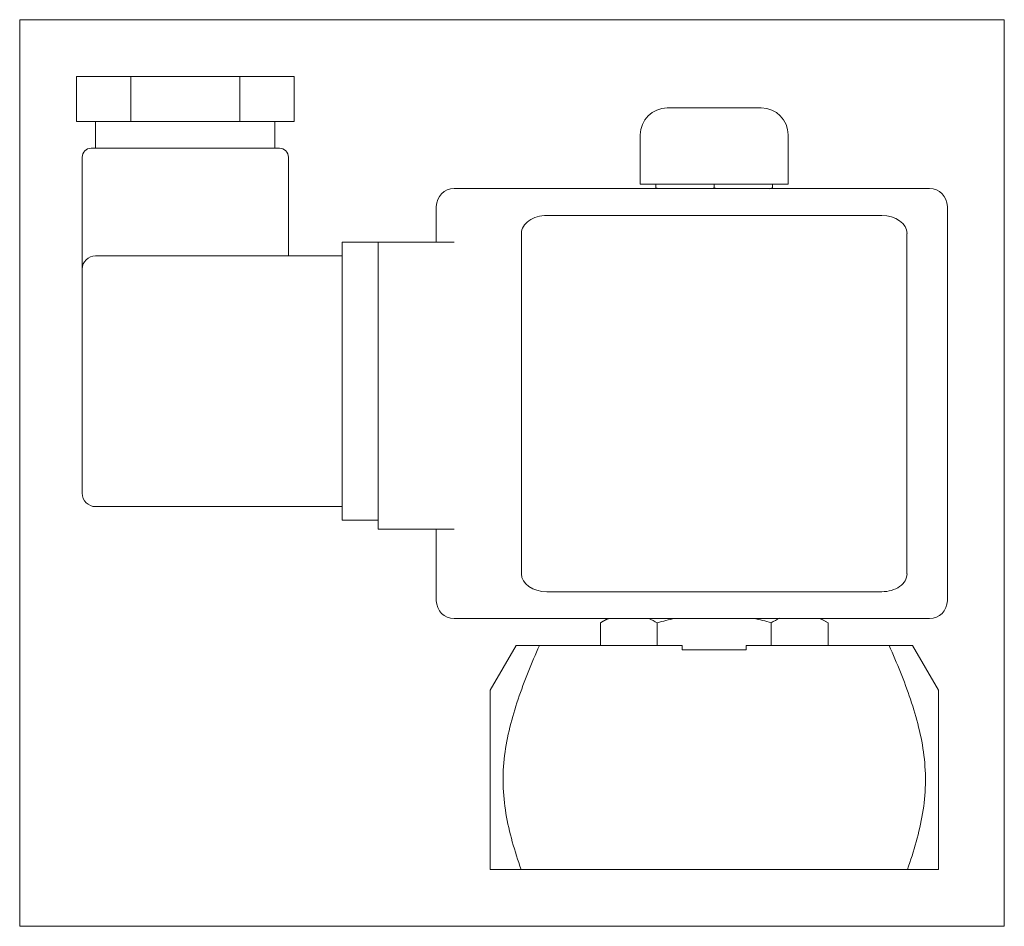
# Model space of a CAD drawing. Extents: x 51 to 161, y 23 to 124.
import ezdxf
from ezdxf.xclip import XClip

# ---------------------------------------------------------------- set-up
doc = ezdxf.new("R2010")
doc.units = 0
doc.header["$LTSCALE"] = 25.4
doc.header["$MEASUREMENT"] = 0
doc.header["$XCLIPFRAME"] = 2
doc.layers.get('0').update_dxf_attribs({"linetype": 'CONTINUOUS'})
for name, color, linetype in [('CEWKA_UMO', 7, 'CONTINUOUS'), ('N_006M8', 7, 'CONTINUOUS'), ('OSŁONA_NA_NAKRĘT', 7, 'CONTINUOUS'), ('WB_141_01_01', 7, 'CONTINUOUS'), ('WB_141_02_00_002', 7, 'CONTINUOUS')]:
    doc.layers.add(name, color=color, linetype=linetype)

# ---------------------------------------------------------------- blocks, each defined once
blk = doc.blocks.new('SE1')
at = {"layer": 'CEWKA_UMO', "color": 7, "linetype": 'CONTINUOUS', "lineweight": 0}
for p, q in [((57.52, 117.54), (57.52, 112.54)), ((57.52, 117.54), (63.58, 117.54)), ((63.58, 117.54), (75.71, 117.54)), ((63.58, 117.54), (63.58, 112.54)), ((75.71, 117.54), (75.71, 112.54)), ((75.71, 117.54), (81.77, 117.54)), ((81.77, 117.54), (81.77, 112.54)), ((57.52, 112.54), (63.58, 112.54)), ((59.64, 112.54), (59.64, 109.54)), ((63.58, 112.54), (75.71, 112.54)), ((75.71, 112.54), (81.77, 112.54)), ((79.64, 109.54), (79.64, 112.54)), ((59.14, 109.54), (80.14, 109.54)), ((58.14, 108.54), (58.14, 96.04)), ((81.14, 97.54), (81.14, 108.54)), ((99.64, 105.04), (152.64, 105.04)), ((97.64, 99.04), (97.64, 103.04)), ((154.64, 103.04), (154.64, 59.04)), ((109.97, 102.04), (116.47, 102.04)), ((116.47, 102.04), (140.82, 102.04)), ((140.82, 102.04), (147.32, 102.04)), ((107.14, 62.04), (107.14, 100.04)), ((150.14, 100.04), (150.14, 62.04)), ((87.14, 96.04), (87.14, 99.04)), ((87.14, 99.04), (91.14, 99.04)), ((91.14, 99.04), (94.14, 99.04)), ((91.14, 97.7), (91.14, 99.04)), ((94.14, 99.04), (99.64, 99.04)), ((59.64, 97.54), (87.14, 97.54)), ((91.14, 96.04), (91.14, 97.7)), ((58.14, 71.04), (58.14, 96.04)), ((87.14, 71.04), (87.14, 96.04)), ((91.14, 71.04), (91.14, 96.04)), ((87.14, 68.04), (87.14, 71.04)), ((91.14, 69.38), (91.14, 71.04)), ((59.64, 69.54), (87.14, 69.54)), ((91.14, 67.04), (91.14, 69.38)), ((87.14, 68.04), (91.14, 68.04)), ((91.14, 67.04), (94.14, 67.04)), ((94.14, 67.04), (99.64, 67.04)), ((97.64, 59.04), (97.64, 67.04)), ((116.47, 60.04), (109.97, 60.04)), ((140.82, 60.04), (116.47, 60.04)), ((147.32, 60.04), (140.82, 60.04)), ((152.64, 57.04), (99.64, 57.04))]:
    blk.add_line(p, q, dxfattribs=at)
for centre, radius, start, end in [((59.14, 108.54), 1, 90, 180), ((80.14, 108.54), 1, 0, 90), ((99.64, 103.04), 2, 90, 180), ((152.64, 103.04), 2, 0, 90), ((59.64, 96.04), 1.5, 90, 180), ((59.64, 71.04), 1.5, 180, 270), ((99.64, 59.04), 2, 180, 270), ((152.64, 59.04), 2, 270, 360)]:
    blk.add_arc(centre, radius, start, end, dxfattribs=at)
for centre, major_axis, start_param, end_param in [((109.97, 100.04), (2.83, 0), 1.570796, 3.141593), ((147.32, 100.04), (2.83, 0), 0, 1.570796), ((109.97, 62.04), (-2.83, 0), 0, 1.570796), ((147.32, 62.04), (-2.83, 0), 1.570796, 3.141593)]:
    blk.add_ellipse(centre, major_axis=major_axis, ratio=0.707107, start_param=start_param, end_param=end_param, dxfattribs=at)
at = {"layer": 'N_006M8', "color": 7, "linetype": 'CONTINUOUS', "lineweight": 0}
for p, q in [((122.14, 105.54), (122.14, 105.12)), ((128.64, 105.54), (128.64, 105.12)), ((135.14, 105.54), (135.14, 105.12)), ((122.14, 105.04), (122.14, 105.12)), ((135.14, 105.12), (135.14, 105.04))]:
    blk.add_line(p, q, dxfattribs=at)
for centre, radius, start, end in [((125.54, 114.72), 10.18, 250.5356, 252.1113), ((125.28, 114.57), 10.03, 288.0128, 289.6034), ((132.04, 114.72), 10.18, 250.5356, 252.1113), ((131.78, 114.57), 10.03, 287.8235, 289.6034)]:
    blk.add_arc(centre, radius, start, end, dxfattribs=at)
at = {"layer": 'OSŁONA_NA_NAKRĘT', "color": 7, "linetype": 'CONTINUOUS', "lineweight": 0}
for p, q in [((123.39, 114.04), (133.89, 114.04)), ((120.39, 111.04), (120.39, 105.54)), ((136.89, 105.54), (136.89, 111.04)), ((120.39, 105.54), (136.89, 105.54))]:
    blk.add_line(p, q, dxfattribs=at)
for centre, start, end in [((123.39, 111.04), 90, 180), ((133.89, 111.04), 0, 90)]:
    blk.add_arc(centre, 3, start, end, dxfattribs=at)
at = {"layer": 'WB_141_01_01', "color": 7, "linetype": 'CONTINUOUS', "lineweight": 0}
for p, q in [((116.78, 57.04), (115.94, 56.56)), ((115.94, 56.56), (115.94, 54.04)), ((122.29, 56.56), (122.29, 54.04)), ((135, 56.56), (135, 54.04)), ((141.35, 56.56), (140.51, 57.04)), ((141.35, 56.56), (141.35, 54.04))]:
    blk.add_line(p, q, dxfattribs=at)
for centre, radius, start, end in [((119.3, 51.33), 6.21, 112.4556, 122.7144), ((118.9, 51.2), 6.34, 57.6146, 67.4399), ((128.85, 35.19), 22.35, 101.9102, 107.0597), ((128.39, 34.89), 22.66, 73.0534, 78.1311), ((138.35, 51.34), 6.21, 112.6295, 122.72), ((137.95, 51.2), 6.34, 57.6204, 67.4882)]:
    blk.add_arc(centre, radius, start, end, dxfattribs=at)
at = {"layer": 'WB_141_02_00_002', "color": 7, "linetype": 'CONTINUOUS', "lineweight": 0}
for p, q in [((106.53, 54.04), (103.64, 49.04)), ((109.14, 54.04), (106.53, 54.04)), ((125.07, 54.04), (109.14, 54.04)), ((125.07, 54.04), (125.07, 53.54)), ((148.15, 54.04), (132.22, 54.04)), ((132.22, 53.54), (132.22, 54.04)), ((148.15, 54.04), (150.76, 54.04)), ((153.64, 49.04), (150.76, 54.04)), ((125.07, 53.54), (132.22, 53.54)), ((103.64, 49.04), (103.64, 29.04)), ((153.64, 49.04), (153.64, 29.04)), ((103.64, 29.04), (107.11, 29.04)), ((150.18, 29.04), (107.11, 29.04)), ((150.18, 29.04), (153.64, 29.04))]:
    blk.add_line(p, q, dxfattribs=at)
for points, knots in [([(107.11, 29.04), (106.38, 31.07), (105.76, 33.17), (105.23, 36.35), (105.12, 37.42), (105.07, 39.59), (105.12, 40.68), (105.52, 43.89), (106.07, 45.98), (107.45, 50.08), (108.27, 52.08), (109.14, 54.04)], [0, 0, 0, 0, 0.25, 0.25, 0.375, 0.375, 0.5, 0.5, 0.75, 0.75, 1, 1, 1, 1]), ([(148.15, 54.04), (149.02, 52.08), (149.84, 50.08), (151.22, 45.98), (151.77, 43.89), (152.16, 40.68), (152.22, 39.59), (152.17, 37.42), (152.06, 36.35), (151.53, 33.17), (150.91, 31.07), (150.18, 29.04)], [0, 0, 0, 0, 0.25, 0.25, 0.5, 0.5, 0.625, 0.625, 0.75, 0.75, 1, 1, 1, 1])]:
    blk.add_open_spline(points, degree=3, knots=knots, dxfattribs=at)

msp = doc.modelspace()

# ---------------------------------------------------------------- block references
at = {"color": 0, "lineweight": 0}
ref = msp.add_blockref('SE1', (0, 0), dxfattribs=at)
XClip(ref).set_block_clipping_path([(51.1703377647, 22.6924568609), (160.9946908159, 123.8924573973)])
ref.dxf.unprotected_set("ltscale", 0)

doc.saveas('drawing.dxf')
